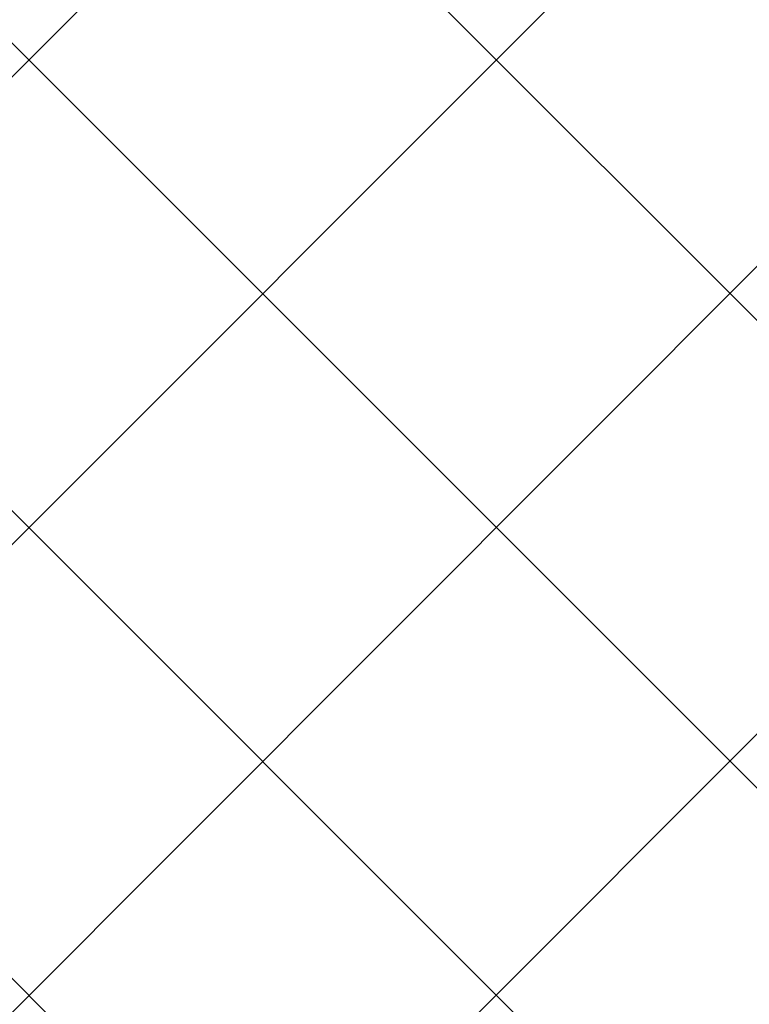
# Model space of a CAD drawing. Header units: metres. Extents: x 5515420 to 5516573, y 5683131 to 5683463.
# Tile 25 of 94: x 5516084.147 to 5516084.847, y 5683294.271 to 5683295.217. Entities that reach past the tile are written whole.
import ezdxf

# ---------------------------------------------------------------- set-up
doc = ezdxf.new("R2010")
doc.units = ezdxf.units.M
doc.layers.add('A-Nawierzchnie', color=41, linetype='CONTINUOUS')
doc.layers.add('A-Plac-Zabaw', color=81, linetype='CONTINUOUS')

msp = doc.modelspace()

# ---------------------------------------------------------------- hatches: boundary and pattern name
at = {"layer": 'A-Nawierzchnie', "linetype": 'ByBlock', "true_color": 0xb7e0ab, "transparency": 33554687}
h = msp.add_hatch(dxfattribs=at)
h.set_pattern_fill('ANSI37', color=9, scale=0.1, style=0)
h.set_pattern_definition([(45, (615.2743167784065, 129.3192508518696), (-0.2245064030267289, 0.2245064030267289), []), (135, (615.2743167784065, 129.3192508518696), (-0.2245064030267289, -0.2245064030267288), [])])
h.paths.add_polyline_path([(5516099.6639383, 5683319.509563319), (5516093.18050492, 5683320.492467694, 0.02400827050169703), (5516090.889116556, 5683320.728043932), (5516071.666547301, 5683321.775596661, -0.02484724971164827), (5516069.295594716, 5683322.023371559), (5516062.302756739, 5683323.108692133, -0.3638266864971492), (5516061.032989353, 5683324.559218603), (5516063.231110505, 5683324.230619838), (5516064.490548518, 5683332.646905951), (5516062.29494606, 5683332.975128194), (5516065.4430103, 5683353.379441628, 0.414213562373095), (5516062.9339508, 5683356.800643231), (5516050.08979864, 5683358.776220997, 0.4141947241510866), (5516046.668626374, 5683356.267352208), (5516042.257273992, 5683327.598946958, 0.4142317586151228), (5516044.766305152, 5683324.177561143), (5516053.343595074, 5683322.858275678, -0.02007901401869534), (5516053.579985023, 5683322.812134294), (5516052.668604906, 5683316.935679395), (5516054.150876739, 5683316.705803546), (5516053.920999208, 5683315.223525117), (5516046.954293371, 5683316.304038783), (5516046.53358273, 5683313.591470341), (5516044.962368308, 5683313.835160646), (5516043.961552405, 5683307.382313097), (5516045.532766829, 5683307.138622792), (5516044.092847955, 5683297.854620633), (5516044.241075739, 5683297.831630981), (5516044.011179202, 5683296.349353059), (5516069.871986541, 5683292.33842502), (5516070.101883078, 5683293.820702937), (5516070.250110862, 5683293.797713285), (5516071.690029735, 5683303.081715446), (5516073.26124416, 5683302.838025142), (5516074.262060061, 5683309.290872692), (5516072.690845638, 5683309.534562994), (5516073.111556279, 5683312.247131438), (5516066.144886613, 5683313.327639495), (5516066.374772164, 5683314.809910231), (5516068.140582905, 5683314.536067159), (5516068.712784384, 5683314.452779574), (5516069.444190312, 5683314.361830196), (5516070.42180041, 5683314.267207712), (5516071.256411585, 5683314.210627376), (5516075.58645081, 5683313.974792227), (5516074.85022779, 5683300.465115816), (5516082.256583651, 5683299.380121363), (5516080.796957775, 5683289.416467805), (5516090.875183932, 5683287.94005766), (5516092.610210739, 5683299.78364581), (5516076.426464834, 5683302.154484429), (5516076.852947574, 5683309.980433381), (5516087.948828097, 5683309.370979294), (5516088.305421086, 5683315.861425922), (5516090.617040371, 5683315.735451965, -0.02400827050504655), (5516092.431056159, 5683315.548954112), (5516098.599416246, 5683314.613815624), (5516098.31852322, 5683313.306826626), (5516091.99430035, 5683314.28274265), (5516090.39067605, 5683303.90295513), (5516099.094000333, 5683302.561238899), (5516096.496908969, 5683285.74680292), (5516069.794551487, 5683289.86845434), (5516048.342630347, 5683290.09877717), (5516034.965910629, 5683291.963955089), (5516037.042734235, 5683305.715577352), (5516039.999341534, 5683324.308768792), (5516043.122031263, 5683343.075807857), (5516045.796543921, 5683360.442185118), (5516068.332659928, 5683356.975872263), (5516067.979837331, 5683322.47700484), (5516099.929928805, 5683320.735853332)])
at = {"layer": 'A-Nawierzchnie', "linetype": 'ByBlock', "true_color": 0xffffc6, "transparency": 33554687}
h = msp.add_hatch(dxfattribs=at)
h.set_pattern_fill('ANSI37', scale=0.1, style=0)
h.set_pattern_definition([(45, (0, 0), (-0.2245064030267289, 0.2245064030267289), []), (135, (0, 0), (-0.2245064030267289, -0.2245064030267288), [])])
h.paths.add_polyline_path([(5516082.256583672, 5683299.380121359), (5516082.401531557, 5683300.369560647), (5516091.589262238, 5683299.023603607), (5516090.115141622, 5683288.961006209), (5516081.817906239, 5683290.176510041), (5516083.147078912, 5683299.249668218)])

# ---------------------------------------------------------------- linework, layer by layer
at = {"layer": 'A-Plac-Zabaw', "ltscale": 0.1}
msp.add_lwpolyline([(5516085.012072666, 5683294.346946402), (5516085.29346199, 5683296.52887675, 0.414213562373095), (5516084.429579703, 5683297.648567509), (5516083.784918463, 5683297.731705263, 0.414213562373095), (5516082.665227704, 5683296.867822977), (5516082.383838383, 5683294.685892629, 0.414213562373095), (5516083.247720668, 5683293.566201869), (5516083.892381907, 5683293.483064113, 0.414213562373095)], format="xyb", close=True, dxfattribs=at)

doc.saveas('drawing.dxf')
